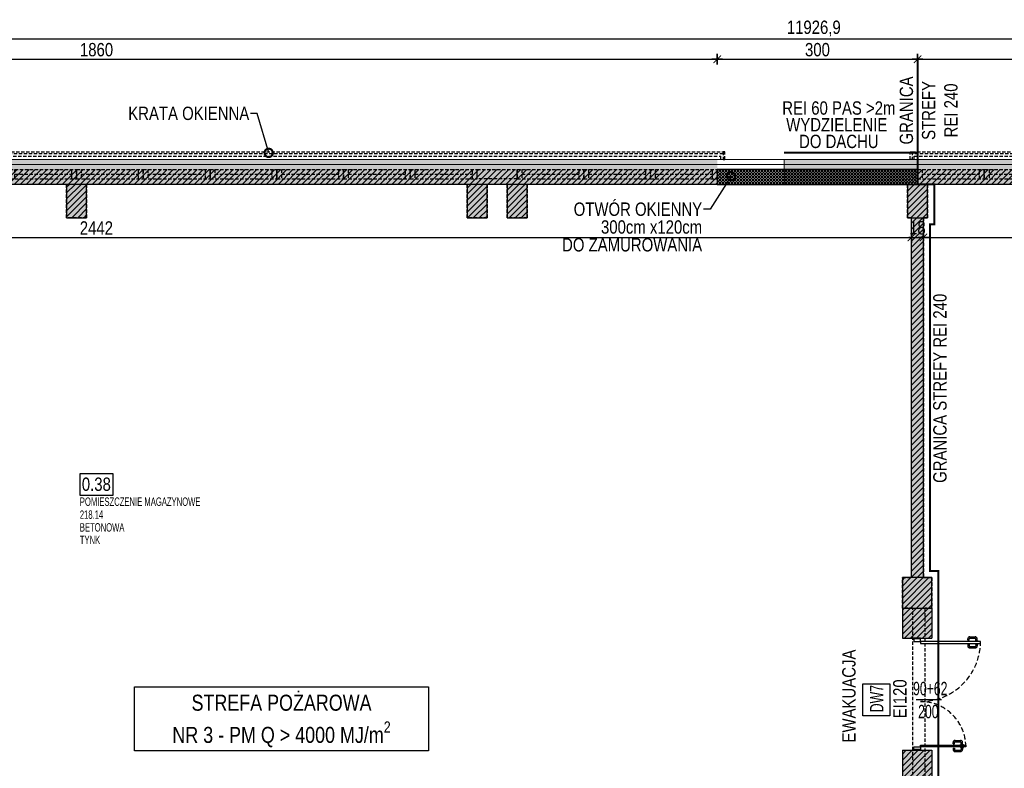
# Model space of a CAD drawing. Header units: millimetres. Extents: x 76192 to 88546, y 19309 to 25840.
# Tile 21 of 61: x 81205 to 82680, y 22342 to 23463. Entities that reach past the tile are written whole.
import ezdxf
from ezdxf import colors
from ezdxf.entities.mleader import LeaderData, LeaderLine
from ezdxf.math import Vec2, Vec3

# ---------------------------------------------------------------- set-up
doc = ezdxf.new("R2010")
doc.units = ezdxf.units.MM
doc.linetypes.add('DASHED', pattern=[0.75, 0.5, -0.25])
doc.linetypes.add('DASHED2', pattern=[0.375, 0.25, -0.125])
doc.layers.get('DEFPOINTS').update_dxf_attribs({"lineweight": 9})
for name, color, linetype in [('_HSA_HATCH_WYPEŁNIENIA_PRZEGRÓD', 205, 'Continuous'), ('_HSA_NUMERACJA POMIESZCZEN', 43, 'Continuous'), ('_HSA_OPIS', 43, 'Continuous'), ('_HSA_OPIS_STOLARKA_WEWNĘTRZNA', 43, 'Continuous'), ('_HSA_STOLARKA_WEWNĘTRZNA', 132, 'Continuous'), ('_HSA_STOLARKA_ZEWNĘTRZNA', 132, 'Continuous'), ('_HSA_WIDOKOWE', 1, 'Continuous'), ('_HSA_WIDOKOWE_CIENKIE', 8, 'Continuous'), ('_HSA_WYM_100', 141, 'Continuous'), ('_HSA_ŚCIANY_DZIAŁOWE', 6, 'Continuous'), ('_HSA_ŚCIANY_KONSTRUKCYJNE', 3, 'Continuous'), ('_HSA_ŚCIANY_MUROWANE', 4, 'Continuous')]:
    doc.layers.add(name, color=color, linetype=linetype)
for name, color, linetype, true_color in [('_HSA_HATCH_WYPEŁNIENIA_PRZEGRÓD_P_POŻ', 7, 'Continuous', 0xef8a8a), ('_HSA_WYDZIELENIA_POŻAROWE_120_MIN', 7, 'DASHED2', 0xf11f04), ('_HSA_WYDZIELENIA_POŻAROWE_240_MIN', 7, 'DASHED2', 0xab1603), ('_HSA_WYDZIELENIA_POŻAROWE_60_MIN', 7, 'DASHED2', 0x1428e1)]:
    doc.layers.add(name, color=color, linetype=linetype, true_color=true_color)
doc.layers.add('_HSA_IZOLACJA_TERMICZNA', color=2, linetype='Continuous', lineweight=5)
doc.layers.add('_HSA_NUMERACJA POMIESZCZEN POMOC', color=7, linetype='Continuous', true_color=0x38940a, plot=False)
doc.layers.add('_HSA_OPIS_STOLARKA_ZEWNĘTRZNA_POMOC', color=7, linetype='Continuous', true_color=0x6cc7f4, plot=False)
doc.layers.add('_HSA_POWIERZCHNIA_UŻYTKOWA', color=115, linetype='DASHED', plot=False)
doc.styles.add('Arial Narrow_1', font='Arial Narrow.ttf', dxfattribs={"width": 0.8, "height": 200})
doc.styles.add('ARIAL_100', font='Arial.ttf', dxfattribs={"width": 0.8, "height": 20})
doc.styles.add('ARIAL_50', font='Arial Narrow.ttf', dxfattribs={"width": 0.8, "height": 10})
doc.linetypes.add('BATTING', pattern='A,0.00254,-2.54,[134,ltypeshp.shx,S=2.54,R=0,X=-2.54,Y=0],-5.08,[134,ltypeshp.shx,S=2.54,R=180,X=2.54,Y=0],-2.54', length=10.16254)
doc.dimstyles.new('WYM_WEWN_100', dxfattribs={"dimtxt": 20, "dimasz": 2, "dimexe": 10, "dimexo": 0, "dimgap": 4, "dimtad": 1, "dimdec": 1, "dimrnd": 0.1, "dimtxsty": 'ARIAL_100', "dimblk": 'Wym-03', "dimcen": 0, "dimdle": 10, "dimse1": 1, "dimse2": 1, "dimclrt": 256, "dimazin": 2, "dimtfac": 1, "dimtdec": 1, "dimtix": 1, "dimtmove": 2, "dimatfit": 0, "dimfxl": 1, "dimtolj": 1, "dimtzin": 0, "dimarcsym": 0})

# ---------------------------------------------------------------- blocks, each defined once
blk = doc.blocks.new('*U356')
at = {"linetype": 'ByBlock', "ltscale": 10}
for p, q in [((0, 14), (100, 14)), ((0, 0), (0, 14)), ((0, 0), (100, 0)), ((7, 0), (7, 14)), ((7, 7), (93, 7)), ((93, 14), (93, 0)), ((100, 14), (100, 0))]:
    blk.add_line(p, q, dxfattribs=at)
blk = doc.blocks.new('*U357')
at = {"linetype": 'ByBlock', "ltscale": 10}
for p, q in [((0, 14), (100, 14)), ((0, 0), (0, 14)), ((0, 0), (100, 0)), ((7, 0), (7, 14)), ((7, 7), (93, 7)), ((93, 14), (93, 0)), ((100, 14), (100, 0))]:
    blk.add_line(p, q, dxfattribs=at)
blk = doc.blocks.new('*U358')
at = {"linetype": 'ByBlock', "ltscale": 10}
for p, q in [((0, 14), (100, 14)), ((0, 0), (0, 14)), ((0, 0), (100, 0)), ((7, 0), (7, 14)), ((7, 7), (93, 7)), ((93, 14), (93, 0)), ((100, 14), (100, 0))]:
    blk.add_line(p, q, dxfattribs=at)
blk = doc.blocks.new('*U359')
at = {"linetype": 'ByBlock', "ltscale": 10}
for p, q in [((0, 14), (100, 14)), ((0, 0), (0, 14)), ((0, 0), (100, 0)), ((7, 0), (7, 14)), ((7, 7), (93, 7)), ((93, 14), (93, 0)), ((100, 14), (100, 0))]:
    blk.add_line(p, q, dxfattribs=at)
blk = doc.blocks.new('*U360')
at = {"linetype": 'ByBlock', "ltscale": 10}
for p, q in [((0, 14), (100, 14)), ((0, 0), (0, 14)), ((0, 0), (100, 0)), ((7, 0), (7, 14)), ((7, 7), (93, 7)), ((93, 14), (93, 0)), ((100, 14), (100, 0))]:
    blk.add_line(p, q, dxfattribs=at)
blk = doc.blocks.new('*U361')
at = {"linetype": 'ByBlock', "ltscale": 10}
for p, q in [((0, 14), (100, 14)), ((0, 0), (0, 14)), ((0, 0), (100, 0)), ((7, 0), (7, 14)), ((7, 7), (93, 7)), ((93, 14), (93, 0)), ((100, 14), (100, 0))]:
    blk.add_line(p, q, dxfattribs=at)
blk = doc.blocks.new('*U344')
at = {"linetype": 'ByBlock', "ltscale": 10}
for p, q in [((0, 14), (100, 14)), ((0, 0), (0, 14)), ((0, 0), (100, 0)), ((7, 0), (7, 14)), ((7, 7), (93, 7)), ((93, 14), (93, 0)), ((100, 14), (100, 0))]:
    blk.add_line(p, q, dxfattribs=at)
blk = doc.blocks.new('*U345')
at = {"linetype": 'ByBlock', "ltscale": 10}
for p, q in [((0, 14), (100, 14)), ((0, 0), (0, 14)), ((0, 0), (100, 0)), ((7, 0), (7, 14)), ((7, 7), (93, 7)), ((93, 14), (93, 0)), ((100, 14), (100, 0))]:
    blk.add_line(p, q, dxfattribs=at)
blk = doc.blocks.new('*U346')
at = {"linetype": 'ByBlock', "ltscale": 10}
for p, q in [((0, 14), (100, 14)), ((0, 0), (0, 14)), ((0, 0), (100, 0)), ((7, 0), (7, 14)), ((7, 7), (93, 7)), ((93, 14), (93, 0)), ((100, 14), (100, 0))]:
    blk.add_line(p, q, dxfattribs=at)
blk = doc.blocks.new('*U347')
at = {"linetype": 'ByBlock', "ltscale": 10}
for p, q in [((0, 14), (100, 14)), ((0, 0), (0, 14)), ((0, 0), (100, 0)), ((7, 0), (7, 14)), ((7, 7), (93, 7)), ((93, 14), (93, 0)), ((100, 14), (100, 0))]:
    blk.add_line(p, q, dxfattribs=at)
blk = doc.blocks.new('*U339')
at = {"linetype": 'ByBlock', "ltscale": 10}
for p, q in [((0, 14), (100, 14)), ((0, 0), (0, 14)), ((0, 0), (100, 0)), ((7, 0), (7, 14)), ((7, 7), (93, 7)), ((93, 14), (93, 0)), ((100, 14), (100, 0))]:
    blk.add_line(p, q, dxfattribs=at)
blk = doc.blocks.new('*U340')
at = {"linetype": 'ByBlock', "ltscale": 10}
for p, q in [((0, 14), (100, 14)), ((0, 0), (0, 14)), ((0, 0), (100, 0)), ((7, 0), (7, 14)), ((7, 7), (93, 7)), ((93, 14), (93, 0)), ((100, 14), (100, 0))]:
    blk.add_line(p, q, dxfattribs=at)
blk = doc.blocks.new('*U484')
at = {"transparency": 33554559}
h = blk.add_hatch(color=256, dxfattribs=at)
h.dxf.hatch_style = 1
h.paths.add_polyline_path([(0, 37.4), (-200, 37.4), (-200, 0), (0, 0)])
at = {"linetype": 'DASHED2', "ltscale": 50, "const_width": 3}
blk.add_lwpolyline([(-200, -10), (0, -10)], dxfattribs=at)
at = {"layer": 'DEFPOINTS'}
blk.add_lwpolyline([(0, 37.4), (-200, 37.4), (-200, 0), (0, 0), (0, 37.4)], close=True, dxfattribs=at)
blk = doc.blocks.new('NUMERACJA_POMIESZCZEŃ_200')
blk.add_lwpolyline([(50, 31.9), (0, 31.9), (0, 0), (50, 0)], close=True)
at = {"style": 'ARIAL_100', "width": 0.8}
blk.add_attdef('OPIS_TABELKA', (3, 6.5), '', height=20, dxfattribs=at)
at = {"layer": '_HSA_NUMERACJA POMIESZCZEN POMOC', "style": 'ARIAL_50', "width": 0.8}
for tag, p in [('NAZWA', (0, -15.9)), ('POWIERZCHNIA', (0, -35.3)), ('POSADZKA', (0, -54.4)), ('SUFIT', (0, -73.1))]:
    blk.add_attdef(tag, p, '', height=12.5, dxfattribs=at)
blk = doc.blocks.new('*U522')
for p, q in [((-96.9, 73.86), (-96.9, 82)), ((-94.9, 73.86), (-94.9, 82)), ((-90.8, 85), (-93.9, 85)), ((-90.8, 83), (-93.9, 83)), ((-90.8, 86.25), (-90, 86.25)), ((-90.8, 81.75), (-90.8, 86.25)), ((-90, 81.75), (-90.8, 81.75)), ((-86.275, 86.25), (-87.075, 86.25)), ((-87.075, 81.75), (-86.275, 81.75)), ((-86.275, 81.75), (-86.275, 86.25)), ((-86.275, 85), (-83.175, 85)), ((-86.275, 83), (-83.175, 83)), ((-82.175, 73.86), (-82.175, 82)), ((-80.175, 73.86), (-80.175, 82)), ((-91.8, 72.86), (-93.9, 72.86)), ((-91.8, 70.86), (-93.9, 70.86)), ((-91.8, 70.86), (-91.8, 72.86)), ((-85.275, 70.86), (-85.275, 72.86)), ((-85.275, 72.86), (-83.175, 72.86)), ((-85.275, 70.86), (-83.175, 70.86)), ((58.175, 51.86), (58.175, 60)), ((60.175, 51.86), (60.175, 60)), ((64.275, 63), (61.175, 63)), ((64.275, 61), (61.175, 61)), ((64.275, 64.25), (65.075, 64.25)), ((64.275, 59.75), (64.275, 64.25)), ((65.075, 59.75), (64.275, 59.75)), ((68.8, 64.25), (68, 64.25)), ((68, 59.75), (68.8, 59.75)), ((68.8, 59.75), (68.8, 64.25)), ((68.8, 63), (71.9, 63)), ((68.8, 61), (71.9, 61)), ((72.9, 51.86), (72.9, 60)), ((74.9, 51.86), (74.9, 60)), ((63.275, 50.86), (61.175, 50.86)), ((63.275, 48.86), (61.175, 48.86)), ((63.275, 48.86), (63.275, 50.86)), ((69.8, 48.86), (69.8, 50.86)), ((69.8, 50.86), (71.9, 50.86)), ((69.8, 48.86), (71.9, 48.86))]:
    blk.add_line(p, q)
for points in [[(-90, 0), (-87.075, 0), (-87.075, 90), (-90, 90)], [(68, 0), (65.075, 0), (65.075, 68), (68, 68)], [(72, 0), (72, -10), (68, -10), (68, 0)], [(-94, 0), (-94, -10), (-90, -10), (-90, 0)]]:
    blk.add_lwpolyline(points, close=True)
for points in [[(73, 0), (73, -10)], [(-95, 0), (-95, -10)]]:
    blk.add_lwpolyline(points)
at = {"linetype": 'DASHED', "ltscale": 15}
for centre, radius, start, end in [((-90, 0), 90, 0, 90), ((68, 0), 68, 90, 180)]:
    blk.add_arc(centre, radius, start, end, dxfattribs=at)
for centre, radius, start, end in [((-93.9, 82), 3, 90, 180), ((-93.9, 73.86), 3, 180, 270), ((-93.9, 82), 1, 90, 180), ((-93.9, 73.86), 1, 180, 270), ((-83.175, 82), 3, 0, 90), ((-83.175, 82), 1, 0, 90), ((-83.175, 73.86), 3, 270, 0), ((-83.175, 73.86), 1, 270, 0), ((61.175, 60), 3, 90, 180), ((61.175, 60), 1, 90, 180), ((71.9, 60), 3, 0, 90), ((71.9, 60), 1, 0, 90), ((61.175, 51.86), 3, 180, 270), ((61.175, 51.86), 1, 180, 270), ((71.9, 51.86), 3, 270, 0), ((71.9, 51.86), 1, 270, 0)]:
    blk.add_arc(centre, radius, start, end)
blk = doc.blocks.new('_DotSmall')
at = {"color": 0, "linetype": 'ByBlock', "const_width": 0.5}
blk.add_lwpolyline([(-0.0625, 0, 1), (0.0625, 0, 1)], format="xyb", close=True, dxfattribs=at)
blk = doc.blocks.new('Wym-03')
for p, q in [((-4, 0), (4, 0)), ((0, 4), (0, -4))]:
    blk.add_line(p, q)
blk.add_lwpolyline([(-2.83, -2.83, 0.8, 0.8, 0), (2.83, 2.83, 0.05, 0.05, 0)], format="xyseb")
blk = doc.blocks.new('*D672')
at = {"layer": '_HSA_WYM_100', "color": 0, "lineweight": -2}
blk.add_line((80392.3, 23403.5), (82248.3, 23403.5), dxfattribs=at)
at = {"layer": 'DEFPOINTS', "color": 0}
for p in [(82250.3, 23403.5), (80390.3, 23238.5), (82250.3, 23238.5)]:
    blk.add_point(p, dxfattribs=at)
at = {"layer": '_HSA_WYM_100', "color": 0, "lineweight": -2, "xscale": 2, "yscale": 2, "zscale": 2}
for p, rotation in [((80390.3, 23403.5), 180.000000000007), ((82250.3, 23403.5), 6.948027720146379e-12)]:
    blk.add_blockref('Wym-03', p, dxfattribs=dict(at, rotation=rotation))
at = {"layer": '_HSA_WYM_100', "insert": (81320.3, 23417.7), "char_height": 20, "attachment_point": 5, "style": 'ARIAL_100'}
blk.add_mtext('\\A1;1860', dxfattribs=at)
blk = doc.blocks.new('*D673')
at = {"layer": '_HSA_WYM_100', "color": 0, "lineweight": -2}
blk.add_line((82252.3, 23403.5), (82548.3, 23403.5), dxfattribs=at)
at = {"layer": 'DEFPOINTS', "color": 0}
for p in [(82550.3, 23403.5), (82250.3, 23238.5), (82550.3, 23238.5)]:
    blk.add_point(p, dxfattribs=at)
at = {"layer": '_HSA_WYM_100', "color": 0, "lineweight": -2, "xscale": 2, "yscale": 2, "zscale": 2}
for p, rotation in [((82250.3, 23403.5), 180.000000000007), ((82550.3, 23403.5), 6.948027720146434e-12)]:
    blk.add_blockref('Wym-03', p, dxfattribs=dict(at, rotation=rotation))
at = {"layer": '_HSA_WYM_100', "insert": (82400.3, 23417.7), "char_height": 20, "attachment_point": 5, "style": 'ARIAL_100'}
blk.add_mtext('\\A1;300', dxfattribs=at)
blk = doc.blocks.new('*D674')
at = {"layer": '_HSA_WYM_100', "color": 0, "lineweight": -2}
blk.add_line((82552.3, 23403.5), (84048.3, 23403.5), dxfattribs=at)
at = {"layer": 'DEFPOINTS', "color": 0}
for p in [(84050.3, 23403.5), (82550.3, 23238.5), (84050.3, 23238.5)]:
    blk.add_point(p, dxfattribs=at)
at = {"layer": '_HSA_WYM_100', "color": 0, "lineweight": -2, "xscale": 2, "yscale": 2, "zscale": 2}
for p, rotation in [((82550.3, 23403.5), 180.000000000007), ((84050.3, 23403.5), 6.948027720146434e-12)]:
    blk.add_blockref('Wym-03', p, dxfattribs=dict(at, rotation=rotation))
at = {"layer": '_HSA_WYM_100', "insert": (83300.3, 23417.7), "char_height": 20, "attachment_point": 5, "style": 'ARIAL_100'}
blk.add_mtext('\\A1;1500', dxfattribs=at)
blk = doc.blocks.new('*D681')
at = {"layer": '_HSA_WYM_100', "color": 0, "lineweight": -2}
blk.add_line((88356.2, 23433.5), (76433.3, 23433.5), dxfattribs=at)
at = {"layer": 'DEFPOINTS', "color": 0}
for p in [(76431.3, 23433.5), (76431.3, 23253.5), (88358.2, 23253.5)]:
    blk.add_point(p, dxfattribs=at)
at = {"layer": '_HSA_WYM_100', "color": 0, "lineweight": -2, "xscale": 2, "yscale": 2, "zscale": 2, "rotation": 180}
blk.add_blockref('Wym-03', (76431.3, 23433.5), dxfattribs=at)
at = {"layer": '_HSA_WYM_100', "color": 0, "lineweight": -2, "xscale": 2, "yscale": 2, "zscale": 2}
blk.add_blockref('Wym-03', (88358.2, 23433.5), dxfattribs=at)
at = {"layer": '_HSA_WYM_100', "insert": (82394.8, 23449.5), "char_height": 20, "attachment_point": 5, "style": 'ARIAL_100'}
blk.add_mtext('\\A1;11926,9', dxfattribs=at)
blk = doc.blocks.new('*D726')
at = {"layer": '_HSA_WYM_100', "color": 0, "lineweight": -2}
blk.add_line((76281.3, 20766.1), (76281.3, 22652.5), dxfattribs=at)
at = {"layer": 'DEFPOINTS', "color": 0}
for p in [(76281.3, 22654.5), (76431.3, 22654.5), (86739.3, 20764.1)]:
    blk.add_point(p, dxfattribs=at)
at = {"layer": '_HSA_WYM_100', "color": 0, "lineweight": -2, "xscale": 2, "yscale": 2, "zscale": 2}
for p, rotation in [((76281.3, 22654.5), 90), ((76281.3, 20764.1), 270)]:
    blk.add_blockref('Wym-03', p, dxfattribs=dict(at, rotation=rotation))
at = {"layer": '_HSA_WYM_100', "insert": (76265.3, 21709.3), "char_height": 20, "attachment_point": 5, "rotation": 90, "style": 'ARIAL_100'}
blk.add_mtext('\\A1;1890,4', dxfattribs=at)
blk = doc.blocks.new('*U829')
at = {"linetype": 'ByBlock', "ltscale": 10}
for points in [[(-3.1, 11.4), (1873.5, 11.4), (1873.5, 8.2), (-3.1, 8.2)], [(1876, 11.4), (1873.5, 11.4), (1873.5, 0), (1876, 0)]]:
    blk.add_lwpolyline(points, close=True, dxfattribs=at)
blk = doc.blocks.new('*U830')
at = {"linetype": 'ByBlock', "ltscale": 10}
for points in [[(-3.1, 0), (-6, 0), (-6, 11.4), (-3.1, 11.4)], [(-3.1, 11.4), (1513.5, 11.4), (1513.5, 8.2), (-3.1, 8.2)]]:
    blk.add_lwpolyline(points, close=True, dxfattribs=at)
blk = doc.blocks.new('*D1035')
at = {"layer": '_HSA_WYM_100', "color": 0, "lineweight": -2}
blk.add_line((80101.1, 23136.8), (82539.1, 23136.8), dxfattribs=at)
at = {"layer": 'DEFPOINTS', "color": 0}
for p in [(80099.1, 23166.1), (82541.1, 23166.1), (82541.1, 23136.8)]:
    blk.add_point(p, dxfattribs=at)
at = {"layer": '_HSA_WYM_100', "color": 0, "lineweight": -2, "xscale": 2, "yscale": 2, "zscale": 2, "rotation": 180.0000000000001}
blk.add_blockref('Wym-03', (80099.1, 23136.8), dxfattribs=at)
at = {"layer": '_HSA_WYM_100', "color": 0, "lineweight": -2, "xscale": 2, "yscale": 2, "zscale": 2}
blk.add_blockref('Wym-03', (82541.1, 23136.8), dxfattribs=at)
at = {"layer": '_HSA_WYM_100', "insert": (81320.1, 23150.9), "char_height": 20, "attachment_point": 5, "style": 'ARIAL_100'}
blk.add_mtext('\\A1;2442', dxfattribs=at)
blk = doc.blocks.new('*D1036')
at = {"layer": '_HSA_WYM_100', "color": 0, "lineweight": -2}
for p, q in [((82539.1, 23136.8), (82537.1, 23136.8)), ((82541.1, 23136.8), (82559.1, 23136.8)), ((82561.1, 23136.8), (82563.1, 23136.8))]:
    blk.add_line(p, q, dxfattribs=at)
at = {"layer": 'DEFPOINTS', "color": 0}
for p in [(82541.1, 23166.1), (82559.1, 23166.1), (82559.1, 23136.8)]:
    blk.add_point(p, dxfattribs=at)
at = {"layer": '_HSA_WYM_100', "color": 0, "lineweight": -2, "xscale": 2, "yscale": 2, "zscale": 2}
blk.add_blockref('Wym-03', (82541.1, 23136.8), dxfattribs=at)
at = {"layer": '_HSA_WYM_100', "color": 0, "lineweight": -2, "xscale": 2, "yscale": 2, "zscale": 2, "rotation": 180}
blk.add_blockref('Wym-03', (82559.1, 23136.8), dxfattribs=at)
at = {"layer": '_HSA_WYM_100', "insert": (82550.1, 23151), "char_height": 20, "attachment_point": 5, "style": 'ARIAL_100'}
blk.add_mtext('\\A1;18', dxfattribs=at)
blk = doc.blocks.new('*D1037')
at = {"layer": '_HSA_WYM_100', "color": 0, "lineweight": -2}
blk.add_line((82561.1, 23136.8), (84341.8, 23136.8), dxfattribs=at)
at = {"layer": 'DEFPOINTS', "color": 0}
for p in [(82559.1, 23166.1), (84343.8, 23166.1), (84343.8, 23136.8)]:
    blk.add_point(p, dxfattribs=at)
at = {"layer": '_HSA_WYM_100', "color": 0, "lineweight": -2, "xscale": 2, "yscale": 2, "zscale": 2, "rotation": 180.0000000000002}
blk.add_blockref('Wym-03', (82559.1, 23136.8), dxfattribs=at)
at = {"layer": '_HSA_WYM_100', "color": 0, "lineweight": -2, "xscale": 2, "yscale": 2, "zscale": 2}
blk.add_blockref('Wym-03', (84343.8, 23136.8), dxfattribs=at)
at = {"layer": '_HSA_WYM_100', "insert": (83451.4, 23152.8), "char_height": 20, "attachment_point": 5, "style": 'ARIAL_100'}
blk.add_mtext('\\A1;1784,7', dxfattribs=at)

msp = doc.modelspace()

# ---------------------------------------------------------------- hatches: boundary and pattern name
at = {"layer": '_HSA_HATCH_WYPEŁNIENIA_PRZEGRÓD'}
h = msp.add_hatch(color=256, dxfattribs=at)
h.paths.add_polyline_path([(82250.33, 23216.14), (82250.33, 23253.53), (80390.33, 23253.53), (80390.33, 23216.14)])
h.paths.add_polyline_path([(84050.33, 23216.14), (84050.33, 23253.53), (82550.33, 23253.53), (82550.33, 23216.14)])
h.paths.add_polyline_path([(86450.33, 23216.14), (86450.33, 23253.53), (84350.33, 23253.53), (84350.33, 23216.14)])
h.paths.add_polyline_path([(86750.33, 23253.53), (86750.33, 23216.14), (88296.81, 23216.14), (88296.81, 23209), (88278.19, 23209), (88278.19, 23173.28), (88313.81, 23173.28), (88313.81, 22559.17), (88343.19, 22559.17), (88343.19, 22564.17), (88358.19, 22564.17), (88358.19, 23253.53)])
h.paths.add_polyline_path([(77690.33, 23216.14), (77690.33, 23253.53), (76490.33, 23253.53), (76490.33, 23216.14)])
h.paths.add_polyline_path([(77990.33, 23253.53), (77990.33, 23216.14), (80090.33, 23216.14), (80090.33, 23253.53)])
h = msp.add_hatch(dxfattribs=at)
h.set_pattern_fill('ANSI31', color=256, scale=2, style=0)
h.set_pattern_definition([(45, (16000, -5754.548), (-4.49012806, 4.49012806), [])])
h.paths.add_polyline_path([(88278.19, 23173.28), (88278.19, 23209), (88296.81, 23209), (88296.81, 23216.14), (76490.33, 23216.14), (76490.33, 23238.53), (88343.19, 23238.53), (88343.19, 22559.17), (88313.81, 22559.17), (88313.81, 23173.28)])
h = msp.add_hatch(dxfattribs=at)
h.set_pattern_fill('ANSI37', color=256)
h.set_pattern_definition([(45, (82261.1376, 23238.527), (-2.245064, 2.245064), []), (135, (82261.1376, 23238.527), (-2.245064, -2.245064), [])])
h.paths.add_polyline_path([(82250.33, 23238.53), (82550.33, 23238.53), (82550.33, 23216.14), (82250.33, 23216.14)])
h = msp.add_hatch(dxfattribs=at)
h.set_pattern_fill('ANSI31', color=256, scale=2, style=0)
h.set_pattern_definition([(45, (84097.8535, 21382.991), (-4.490128, 4.490128), [])])
h.paths.add_polyline_path([(84965.33, 23216.14), (84935.33, 23216.14), (84935.33, 23166.14), (84965.33, 23166.14)])
h.paths.add_polyline_path([(84961.81, 23166.14), (84943.81, 23166.14), (84943.81, 22611.89), (84694.24, 22611.89), (84694.24, 22593.89), (84961.81, 22593.89)])
h.paths.add_polyline_path([(84365.33, 23216.14), (84335.33, 23216.14), (84335.33, 23166.14), (84365.33, 23166.14)])
h.paths.add_polyline_path([(84361.81, 23166.14), (84343.81, 23166.14), (84343.81, 22627.39), (84361.81, 22627.39)])
h.paths.add_polyline_path([(84683.73, 22581.67), (84665.73, 22581.67), (84665.73, 22536.89), (84683.73, 22536.89)])
h.paths.add_polyline_path([(84694.24, 22627.39), (84650.24, 22627.39), (84650.24, 22581.67), (84694.24, 22581.67)])
h.paths.add_polyline_path([(84650.24, 22611.89), (84549.33, 22611.89), (84549.33, 22593.89), (84650.24, 22593.89)])
h.paths.add_polyline_path([(84431.33, 22611.89), (84372.33, 22611.89), (84372.33, 22593.89), (84431.33, 22593.89)])
h.paths.add_polyline_path([(84372.33, 22627.39), (84328.33, 22627.39), (84328.33, 22581.67), (84372.33, 22581.67)])
h.paths.add_polyline_path([(84361.81, 22581.67), (84343.81, 22581.67), (84343.81, 22536.89), (84361.81, 22536.89)])
h.paths.add_polyline_path([(84361.81, 22368.89), (84343.81, 22368.89), (84343.81, 22324.11), (84361.81, 22324.11)])
h.paths.add_polyline_path([(84372.33, 22324.11), (84328.33, 22324.11), (84328.33, 22278.39), (84372.33, 22278.39)])
h.paths.add_polyline_path([(84683.73, 22368.89), (84665.73, 22368.89), (84665.73, 22324.11), (84683.73, 22324.11)])
h.paths.add_polyline_path([(84694.24, 22324.11), (84650.24, 22324.11), (84650.24, 22278.39), (84694.24, 22278.39)])
h.paths.add_polyline_path([(84680.81, 21838.39), (84662.81, 21838.39), (84662.81, 21441.25), (84680.81, 21441.25)])
h.paths.add_polyline_path([(84694.24, 21884.11), (84650.24, 21884.11), (84650.24, 21838.39), (84694.24, 21838.39)])
h.paths.add_polyline_path([(84680.81, 22278.39), (84662.81, 22278.39), (84662.81, 21884.11), (84680.81, 21884.11)])
h.paths.add_polyline_path([(84372.33, 21884.11), (84328.33, 21884.11), (84328.33, 21838.39), (84372.33, 21838.39)])
h.paths.add_polyline_path([(84361.81, 21838.39), (84343.81, 21838.39), (84343.81, 21718.39), (84361.81, 21718.39)])
h.paths.add_polyline_path([(84361.81, 22278.39), (84343.81, 22278.39), (84343.81, 21884.11), (84361.81, 21884.11)])
h.paths.add_polyline_path([(84365.33, 21441.25), (84335.33, 21441.25), (84335.33, 21391.25), (84365.33, 21391.25)])
h.paths.add_polyline_path([(84361.81, 21550.39), (84343.81, 21550.39), (84343.81, 21441.25), (84361.81, 21441.25)])
h.paths.add_polyline_path([(84389.83, 21391.25), (83065.08, 21391.25), (83065.08, 21370.53), (84389.83, 21370.53)])
h.paths.add_polyline_path([(83765.33, 21441.25), (83735.33, 21441.25), (83735.33, 21391.25), (83765.33, 21391.25)])
h.paths.add_polyline_path([(83165.33, 21441.25), (83135.33, 21441.25), (83135.33, 21391.25), (83165.33, 21391.25)])
h.paths.add_polyline_path([(82565.33, 21441.25), (82535.33, 21441.25), (82535.33, 21391.25), (82565.33, 21391.25)])
h.paths.add_polyline_path([(81950.33, 21391.25), (81890.33, 21391.25), (81890.33, 21370.53), (81950.33, 21370.53)])
h.paths.add_polyline_path([(81965.33, 21441.25), (81935.33, 21441.25), (81935.33, 21391.25), (81965.33, 21391.25)])
h.paths.add_polyline_path([(81905.33, 21441.25), (81875.33, 21441.25), (81875.33, 21391.25), (81905.33, 21391.25)])
h.paths.add_polyline_path([(81385.08, 21391.25), (80040.21, 21391.25), (80040.21, 21370.53), (81385.08, 21370.53)])
h.paths.add_polyline_path([(80705.33, 21441.25), (80675.33, 21441.25), (80675.33, 21391.25), (80705.33, 21391.25)])
h.paths.add_polyline_path([(81305.33, 21441.25), (81275.33, 21441.25), (81275.33, 21391.25), (81305.33, 21391.25)])
h.paths.add_polyline_path([(81955.08, 21838.39), (81937.08, 21838.39), (81937.08, 21441.25), (81955.08, 21441.25)])
h.paths.add_polyline_path([(81972.33, 21884.11), (81928.33, 21884.11), (81928.33, 21838.39), (81972.33, 21838.39)])
h.paths.add_polyline_path([(81912.33, 21884.11), (81868.33, 21884.11), (81868.33, 21838.39), (81912.33, 21838.39)])
h.paths.add_polyline_path([(81312.33, 21884.11), (81268.33, 21884.11), (81268.33, 21838.39), (81312.33, 21838.39)])
h.paths.add_polyline_path([(81295.08, 22278.39), (81277.08, 22278.39), (81277.08, 21884.11), (81295.08, 21884.11)])
h.paths.add_polyline_path([(81955.08, 22278.39), (81937.08, 22278.39), (81937.08, 21884.11), (81955.08, 21884.11)])
h.paths.add_polyline_path([(81268.33, 22319.25), (80112.3, 22319.25), (80112.3, 22301.25), (81268.33, 22301.25)])
h.paths.add_polyline_path([(81312.33, 22324.11), (81268.33, 22324.11), (81268.33, 22278.39), (81312.33, 22278.39)])
h.paths.add_polyline_path([(81912.33, 22324.11), (81868.33, 22324.11), (81868.33, 22278.39), (81912.33, 22278.39)])
h.paths.add_polyline_path([(81928.33, 22319.25), (81912.33, 22319.25), (81912.33, 22301.25), (81928.33, 22301.25)])
h.paths.add_polyline_path([(81972.33, 22324.11), (81928.33, 22324.11), (81928.33, 22278.39), (81972.33, 22278.39)])
h.paths.add_polyline_path([(82527.66, 22319.25), (81972.33, 22319.25), (81972.33, 22301.25), (82527.66, 22301.25)])
h.paths.add_polyline_path([(82571.66, 22324.11), (82527.66, 22324.11), (82527.66, 22278.39), (82571.66, 22278.39)])
h.paths.add_polyline_path([(82571.66, 22368.89), (82527.66, 22368.89), (82527.66, 22324.11), (82571.66, 22324.11)])
h.paths.add_polyline_path([(82571.66, 22581.67), (82527.66, 22581.67), (82527.66, 22536.89), (82571.66, 22536.89)])
h.paths.add_polyline_path([(82571.66, 22627.39), (82527.66, 22627.39), (82527.66, 22581.67), (82571.66, 22581.67)])
h.paths.add_polyline_path([(82559.08, 23166.14), (82541.08, 23166.14), (82541.08, 22627.39), (82559.08, 22627.39)])
h.paths.add_polyline_path([(80705.33, 23216.14), (80675.33, 23216.14), (80675.33, 23166.14), (80705.33, 23166.14)])
h.paths.add_polyline_path([(81305.33, 23216.14), (81275.33, 23216.14), (81275.33, 23166.14), (81305.33, 23166.14)])
h.paths.add_polyline_path([(81905.33, 23216.14), (81875.33, 23216.14), (81875.33, 23166.14), (81905.33, 23166.14)])
h.paths.add_polyline_path([(81965.33, 23216.14), (81935.33, 23216.14), (81935.33, 23166.14), (81965.33, 23166.14)])
h.paths.add_polyline_path([(82565.33, 23216.14), (82535.33, 23216.14), (82535.33, 23166.14), (82565.33, 23166.14)])
h.paths.add_polyline_path([(83165.33, 23216.14), (83135.33, 23216.14), (83135.33, 23166.14), (83165.33, 23166.14)])
h.paths.add_polyline_path([(83765.33, 23216.14), (83735.33, 23216.14), (83735.33, 23166.14), (83765.33, 23166.14)])
h.paths.add_polyline_path([(81670.33, 21370.53), (81670.33, 21391.25), (81625.08, 21391.25), (81625.08, 21370.53)])
h.paths.add_polyline_path([(81775.33, 21391.25), (81775.33, 21370.53), (81890.33, 21370.53), (81890.33, 21391.25)])
h.paths.add_polyline_path([(82665.33, 21370.53), (82665.33, 21391.25), (81950.33, 21391.25), (81950.33, 21370.53)])
h.paths.add_polyline_path([(82770.33, 21391.25), (82770.33, 21370.53), (82825.08, 21370.53), (82825.08, 21391.25)])
h.paths.add_polyline_path([(81295.08, 21628.39), (81277.08, 21628.39), (81277.08, 21441.25), (81295.08, 21441.25)])
h.paths.add_polyline_path([(81277.08, 21733.39), (81295.08, 21733.39), (81295.08, 21838.39), (81277.08, 21838.39)])
h.paths.add_polyline_path([(81678.33, 22301.25), (81678.33, 22319.25), (81312.33, 22319.25), (81312.33, 22301.25)])
h.paths.add_polyline_path([(81783.33, 22319.25), (81783.33, 22301.25), (81868.33, 22301.25), (81868.33, 22319.25)])
h.paths.add_polyline_path([(82661.66, 22301.25), (82661.66, 22319.25), (82571.66, 22319.25), (82571.66, 22301.25)])
h.paths.add_polyline_path([(82766.66, 22319.25), (82766.66, 22301.25), (84328.33, 22301.25), (84328.33, 22319.25)])
h = msp.add_hatch(color=256, dxfattribs=at)
h.paths.add_polyline_path([(84965.33, 23216.14), (84935.33, 23216.14), (84935.33, 23166.14), (84965.33, 23166.14)])
h.paths.add_polyline_path([(84961.81, 23166.14), (84943.81, 23166.14), (84943.81, 22611.89), (84694.24, 22611.89), (84694.24, 22593.89), (84961.81, 22593.89)])
h.paths.add_polyline_path([(84683.73, 22581.67), (84665.73, 22581.67), (84665.73, 22536.89), (84683.73, 22536.89)])
h.paths.add_polyline_path([(84694.24, 22627.39), (84650.24, 22627.39), (84650.24, 22581.67), (84694.24, 22581.67)])
h.paths.add_polyline_path([(84650.24, 22611.89), (84549.33, 22611.89), (84549.33, 22593.89), (84650.24, 22593.89)])
h.paths.add_polyline_path([(84431.33, 22611.89), (84372.33, 22611.89), (84372.33, 22593.89), (84431.33, 22593.89)])
h.paths.add_polyline_path([(84683.73, 22368.89), (84665.73, 22368.89), (84665.73, 22324.11), (84683.73, 22324.11)])
h.paths.add_polyline_path([(84694.24, 22324.11), (84650.24, 22324.11), (84650.24, 22278.39), (84694.24, 22278.39)])
h.paths.add_polyline_path([(84680.81, 21838.39), (84662.81, 21838.39), (84662.81, 21441.25), (84680.81, 21441.25)])
h.paths.add_polyline_path([(84694.24, 21884.11), (84650.24, 21884.11), (84650.24, 21838.39), (84694.24, 21838.39)])
h.paths.add_polyline_path([(84680.81, 22278.39), (84662.81, 22278.39), (84662.81, 21884.11), (84680.81, 21884.11)])
h.paths.add_polyline_path([(83765.33, 21441.25), (83735.33, 21441.25), (83735.33, 21391.25), (83765.33, 21391.25)])
h.paths.add_polyline_path([(83165.33, 21441.25), (83135.33, 21441.25), (83135.33, 21391.25), (83165.33, 21391.25)])
h.paths.add_polyline_path([(82565.33, 21441.25), (82535.33, 21441.25), (82535.33, 21391.25), (82565.33, 21391.25)])
h.paths.add_polyline_path([(81950.33, 21391.25), (81890.33, 21391.25), (81890.33, 21355.53), (81950.33, 21355.53)])
h.paths.add_polyline_path([(81905.33, 21441.25), (81875.33, 21441.25), (81875.33, 21391.25), (81905.33, 21391.25)])
h.paths.add_polyline_path([(80705.33, 21441.25), (80675.33, 21441.25), (80675.33, 21391.25), (80705.33, 21391.25)])
h.paths.add_polyline_path([(81305.33, 21441.25), (81275.33, 21441.25), (81275.33, 21391.25), (81305.33, 21391.25)])
h.paths.add_polyline_path([(81912.33, 21884.11), (81868.33, 21884.11), (81868.33, 21838.39), (81912.33, 21838.39)])
h.paths.add_polyline_path([(81312.33, 21884.11), (81268.33, 21884.11), (81268.33, 21838.39), (81312.33, 21838.39)])
h.paths.add_polyline_path([(81295.08, 22278.39), (81277.08, 22278.39), (81277.08, 21884.11), (81295.08, 21884.11)])
h.paths.add_polyline_path([(81268.33, 22319.25), (80112.3, 22319.25), (80112.3, 22301.25), (81268.33, 22301.25)])
h.paths.add_polyline_path([(81312.33, 22324.11), (81268.33, 22324.11), (81268.33, 22278.39), (81312.33, 22278.39)])
h.paths.add_polyline_path([(81912.33, 22324.11), (81868.33, 22324.11), (81868.33, 22278.39), (81912.33, 22278.39)])
h.paths.add_polyline_path([(81928.33, 22319.25), (81912.33, 22319.25), (81912.33, 22301.25), (81928.33, 22301.25)])
h.paths.add_polyline_path([(80705.33, 23216.14), (80675.33, 23216.14), (80675.33, 23166.14), (80705.33, 23166.14)])
h.paths.add_polyline_path([(81305.33, 23216.14), (81275.33, 23216.14), (81275.33, 23166.14), (81305.33, 23166.14)])
h.paths.add_polyline_path([(81905.33, 23216.14), (81875.33, 23216.14), (81875.33, 23166.14), (81905.33, 23166.14)])
h.paths.add_polyline_path([(81965.33, 23216.14), (81935.33, 23216.14), (81935.33, 23166.14), (81965.33, 23166.14)])
h.paths.add_polyline_path([(83165.33, 23216.14), (83135.33, 23216.14), (83135.33, 23166.14), (83165.33, 23166.14)])
h.paths.add_polyline_path([(83765.33, 23216.14), (83735.33, 23216.14), (83735.33, 23166.14), (83765.33, 23166.14)])
h.paths.add_polyline_path([(80390.33, 21391.25), (80390.33, 21355.53), (81385.08, 21355.53), (81385.08, 21391.25)])
h.paths.add_polyline_path([(80090.33, 21355.53), (80090.33, 21391.25), (80040.21, 21391.25), (80040.21, 21355.53)])
h.paths.add_polyline_path([(84050.33, 21355.53), (84050.33, 21391.25), (83065.08, 21391.25), (83065.08, 21355.53)])
h.paths.add_polyline_path([(84350.33, 21391.25), (84350.33, 21355.53), (84389.83, 21355.53), (84389.83, 21391.25)])
h.paths.add_polyline_path([(82770.33, 21391.25), (82770.33, 21355.53), (82825.08, 21355.53), (82825.08, 21391.25)])
h.paths.add_polyline_path([(82665.33, 21355.53), (82665.33, 21391.25), (82250.33, 21391.25), (82250.33, 21355.53)])
h.paths.add_polyline_path([(81775.33, 21391.25), (81775.33, 21355.53), (81890.33, 21355.53), (81890.33, 21391.25)])
h.paths.add_polyline_path([(81670.33, 21355.53), (81670.33, 21391.25), (81625.08, 21391.25), (81625.08, 21355.53)])
h.paths.add_polyline_path([(81295.08, 21628.39), (81277.08, 21628.39), (81277.08, 21441.25), (81295.08, 21441.25)])
h.paths.add_polyline_path([(81277.08, 21733.39), (81295.08, 21733.39), (81295.08, 21838.39), (81277.08, 21838.39)])
h.paths.add_polyline_path([(81783.33, 22319.25), (81783.33, 22301.25), (81868.33, 22301.25), (81868.33, 22319.25)])
h.paths.add_polyline_path([(81678.33, 22301.25), (81678.33, 22319.25), (81312.33, 22319.25), (81312.33, 22301.25)])
h.paths.add_polyline_path([(82766.66, 22319.25), (82766.66, 22301.25), (84328.33, 22301.25), (84328.33, 22319.25)])
h.paths.add_polyline_path([(82661.66, 22301.25), (82661.66, 22319.25), (82571.66, 22319.25), (82571.66, 22301.25)])
at = {"layer": '_HSA_HATCH_WYPEŁNIENIA_PRZEGRÓD_P_POŻ'}
h = msp.add_hatch(color=256, dxfattribs=at)
h.dxf.hatch_style = 1
h.paths.add_polyline_path([(82571.66, 22536.89), (82571.66, 22627.39), (82559.08, 22627.39), (82559.08, 23166.14), (82565.33, 23166.14), (82565.33, 23216.14), (82535.33, 23216.14), (82535.33, 23166.14), (82541.08, 23166.14), (82541.08, 22627.39), (82527.66, 22627.39), (82527.66, 22536.89)])
h.paths.add_polyline_path([(82527.66, 22368.89), (82527.66, 22319.25), (81972.33, 22319.25), (81972.33, 22324.11), (81928.33, 22324.11), (81928.33, 22278.39), (81937.08, 22278.39), (81937.08, 21884.11), (81928.33, 21884.11), (81928.33, 21838.39), (81937.08, 21838.39), (81937.08, 21441.25), (81935.33, 21441.25), (81935.33, 21391.25), (81965.33, 21391.25), (81965.33, 21441.25), (81955.08, 21441.25), (81955.08, 21838.39), (81972.33, 21838.39), (81972.33, 21884.11), (81955.08, 21884.11), (81955.08, 22278.39), (81972.33, 22278.39), (81972.33, 22301.25), (82527.66, 22301.25), (82527.66, 22278.39), (82571.66, 22278.39), (82571.66, 22368.89)])

# ---------------------------------------------------------------- linework, layer by layer
at = {"layer": '_HSA_IZOLACJA_TERMICZNA', "ltscale": 0.1}
msp.add_line((76431.33, 23253.53), (88358.19, 23253.53), dxfattribs=at)
at = {"layer": '_HSA_IZOLACJA_TERMICZNA', "linetype": 'BATTING', "ltscale": 0.1}
msp.add_line((76446.33, 23246.03), (88343.19, 23246.03), dxfattribs=at)
at = {"layer": '_HSA_OPIS_STOLARKA_WEWNĘTRZNA'}
msp.add_line((82548.39, 22444.71), (82586.13, 22444.71), dxfattribs=at)
at = {"layer": '_HSA_OPIS_STOLARKA_ZEWNĘTRZNA_POMOC', "flags": 128}
msp.add_lwpolyline([(82468.33, 22420.73), (82468.33, 22468.57), (82508.73, 22468.57), (82508.73, 22420.73)], close=True, dxfattribs=at)
at = {"layer": '_HSA_POWIERZCHNIA_UŻYTKOWA', "ltscale": 10}
for points in [[(82543.14, 22324.11), (82543.14, 22581.67), (82527.66, 22581.67), (82527.66, 22627.39), (82541.08, 22627.39), (82541.08, 23166.14), (82535.33, 23166.14), (82535.33, 23216.14), (81965.33, 23216.14), (81965.33, 23166.14), (81935.33, 23166.14), (81935.33, 23216.14), (81905.33, 23216.14), (81905.33, 23166.14), (81875.33, 23166.14), (81875.33, 23216.14), (81305.33, 23216.14), (81305.33, 23166.14), (81275.33, 23166.14), (81275.33, 23216.14), (80705.33, 23216.14)], [(83135.33, 23216.14), (82565.33, 23216.14), (82565.33, 23166.14), (82559.08, 23166.14), (82559.08, 22627.39), (82571.66, 22627.39), (82571.66, 22581.67), (82561.14, 22581.67), (82561.14, 22324.11), (82571.66, 22324.11), (82571.66, 22319.25), (84328.33, 22319.25)]]:
    msp.add_lwpolyline(points, dxfattribs=at)
at = {"layer": '_HSA_STOLARKA_ZEWNĘTRZNA', "ltscale": 10, "const_width": 2}
for points in [[(81290.33, 23238.53), (81290.33, 23224.53)], [(81590.33, 23238.53), (81590.33, 23224.53)], [(81890.33, 23238.53), (81890.33, 23224.53)], [(81950.33, 23238.53), (81950.33, 23224.53)], [(82250.33, 23238.53), (82250.33, 23224.53)], [(82550.33, 23238.53), (82550.33, 23224.53)]]:
    msp.add_lwpolyline(points, dxfattribs=at)
at = {"layer": '_HSA_STOLARKA_ZEWNĘTRZNA', "linetype": 'DASHED', "ltscale": 10}
msp.add_lwpolyline([(81890.33, 23238.53), (81950.33, 23238.53), (81950.33, 23224.53), (81890.33, 23224.53)], close=True, dxfattribs=at)
at = {"layer": '_HSA_WIDOKOWE', "linetype": 'DASHED', "ltscale": 10}
for p, q in [((82255.33, 23253.53), (82255.33, 23258.53)), ((82545.33, 23253.53), (82545.33, 23258.53))]:
    msp.add_line(p, q, dxfattribs=at)
for points in [[(80385.33, 23258.53), (82255.33, 23258.53)], [(82545.33, 23258.53), (84055.33, 23258.53)]]:
    msp.add_lwpolyline(points, dxfattribs=at)
at = {"layer": '_HSA_WYDZIELENIA_POŻAROWE_240_MIN', "ltscale": 50, "const_width": 3}
msp.add_lwpolyline([(82550.33, 23403.53), (82550.33, 23216.14), (82575.33, 23216.14), (82575.33, 23156.14), (82569.08, 23156.14), (82569.08, 22637.39), (82581.66, 22637.39), (82581.66, 22268.39), (82517.66, 22268.39), (82517.66, 22291.25), (81982.33, 22291.25), (81982.33, 22268.39), (81965.08, 22268.39), (81965.08, 21894.11), (81982.33, 21894.11), (81982.33, 21828.39), (81965.08, 21828.39), (81965.08, 21451.25), (81975.33, 21451.25), (81975.33, 21391.25), (81950.33, 21391.25), (81950.33, 21205.53)], dxfattribs=at)
at = {"layer": '_HSA_ŚCIANY_DZIAŁOWE'}
for p, q in [((82541.08, 22627.39), (82541.08, 23166.14)), ((82559.08, 22627.39), (82559.08, 23166.14)), ((82527.66, 22581.67), (82527.66, 22536.89)), ((82571.66, 22581.67), (82571.66, 22536.89)), ((82527.66, 22536.89), (82571.66, 22536.89)), ((82527.66, 22368.89), (82527.66, 22324.11)), ((82527.66, 22368.89), (82571.66, 22368.89)), ((82571.66, 22368.89), (82571.66, 22324.11))]:
    msp.add_line(p, q, dxfattribs=at)
at = {"layer": '_HSA_ŚCIANY_KONSTRUKCYJNE'}
for points in [[(81275.33, 23166.14), (81305.33, 23166.14), (81305.33, 23216.14), (81275.33, 23216.14)], [(81875.33, 23166.14), (81905.33, 23166.14), (81905.33, 23216.14), (81875.33, 23216.14)], [(81935.33, 23166.14), (81965.33, 23166.14), (81965.33, 23216.14), (81935.33, 23216.14)], [(82535.33, 23166.14), (82565.33, 23166.14), (82565.33, 23216.14), (82535.33, 23216.14)], [(82527.66, 22581.67), (82571.66, 22581.67), (82571.66, 22627.39), (82527.66, 22627.39)]]:
    msp.add_lwpolyline(points, close=True, dxfattribs=at)
at = {"layer": '_HSA_ŚCIANY_MUROWANE', "ltscale": 0.07}
msp.add_line((86750.33, 23216.14), (76490.33, 23216.14), dxfattribs=at)
msp.add_lwpolyline([(82250.33, 23216.14), (82550.33, 23216.14), (82550.33, 23238.53), (82250.33, 23238.53)], close=True, dxfattribs=at)

# ---------------------------------------------------------------- block references
at = {"layer": '_HSA_NUMERACJA POMIESZCZEN', "linetype": 'Continuous'}
msp.add_blockref('NUMERACJA_POMIESZCZEŃ_200', (81295.27, 22750.78), dxfattribs=at).add_auto_attribs({'SUFIT': 'TYNK', 'POSADZKA': 'BETONOWA', 'POWIERZCHNIA': '218.14', 'NAZWA': 'POMIESZCZENIE MAGAZYNOWE', 'OPIS_TABELKA': '0.38'})
at = {"layer": '_HSA_STOLARKA_WEWNĘTRZNA', "rotation": 270}
msp.add_blockref('*U522', (82554.66, 22441.89), dxfattribs=at)
at = {"layer": '_HSA_STOLARKA_ZEWNĘTRZNA', "linetype": 'DASHED', "ltscale": 10, "xscale": -1, "rotation": 180}
for name, p in [('*U356', (81190.33, 23238.53)), ('*U357', (81290.33, 23238.53)), ('*U358', (81390.33, 23238.53)), ('*U359', (81490.33, 23238.53)), ('*U360', (81590.33, 23238.53)), ('*U361', (81690.33, 23238.53)), ('*U344', (81790.33, 23238.53)), ('*U345', (81950.33, 23238.53)), ('*U346', (82050.33, 23238.53)), ('*U347', (82150.33, 23238.53)), ('*U339', (82550.33, 23238.53)), ('*U340', (82650.33, 23238.53))]:
    msp.add_blockref(name, p, dxfattribs=at)
at = {"layer": '_HSA_WIDOKOWE_CIENKIE', "linetype": 'DASHED', "ltscale": 10}
for name, p in [('*U829', (80385.33, 23253.53)), ('*U830', (82545.33, 23253.53))]:
    msp.add_blockref(name, p, dxfattribs=at)
at = {"layer": '_HSA_WYDZIELENIA_POŻAROWE_60_MIN', "ltscale": 100, "rotation": 180}
msp.add_blockref('*U484', (82350.33, 23253.53), dxfattribs=at)

# ---------------------------------------------------------------- texts
at = {"layer": '_HSA_OPIS', "insert": (82437.41, 22380.59), "char_height": 20, "width": 68.872, "attachment_point": 1, "rotation": 90, "style": 'ARIAL_100'}
msp.add_mtext('EWAKUACJA', dxfattribs=at)
at = {"layer": '_HSA_OPIS', "insert": (81389.29, 22452.14), "char_height": 24, "attachment_point": 1, "style": 'ARIAL_100', "bg_fill": 16, "box_fill_scale": 1.5, "bg_fill_color": 256, "bg_fill_transparency": 0}
msp.add_mtext_dynamic_manual_height_columns('\\A1;\\pxqc;STREFA POŻAROWA \\PNR 3 - PM Q > 4000 MJ/m{\\H0.7x;\\S2^ ;}', width=416.3492, gutter_width=4500.43, heights=[0], dxfattribs=at)
at = {"layer": '_HSA_OPIS_STOLARKA_WEWNĘTRZNA', "char_height": 20, "width": 38.481, "attachment_point": 1, "style": 'Arial Narrow_1'}
for s, insert in [('90+62', (82543.59, 22471.32)), ('200', (82551.15, 22436.93))]:
    msp.add_mtext(s, dxfattribs=dict(at, insert=insert))
at = {"layer": '_HSA_OPIS_STOLARKA_ZEWNĘTRZNA_POMOC', "insert": (82479.11, 22425.88), "char_height": 20, "width": 50.0253, "attachment_point": 1, "rotation": 90, "style": 'Arial Narrow_1'}
msp.add_mtext('DW7', dxfattribs=at)
at = {"layer": '_HSA_WYDZIELENIA_POŻAROWE_120_MIN', "ltscale": 50, "insert": (82513.76, 22416.73), "char_height": 20, "attachment_point": 1, "rotation": 90, "style": 'ARIAL_100'}
msp.add_mtext_dynamic_manual_height_columns('EI120', width=42.579, gutter_width=100, heights=[0], dxfattribs=at)
at = {"layer": '_HSA_WYDZIELENIA_POŻAROWE_240_MIN', "char_height": 20, "attachment_point": 1, "rotation": 90, "style": 'ARIAL_100'}
for s, insert, width in [('\\pxqc;GRANICA\\PSTREFY\\PREI 240', (82523.54, 23227.33), 198.9867), ('\\pxqc;GRANICA STREFY REI 240', (82573.77, 22728.07), 365.4601)]:
    msp.add_mtext(s, dxfattribs=dict(at, insert=insert, width=width))
at = {"layer": '_HSA_WYDZIELENIA_POŻAROWE_60_MIN', "ltscale": 100, "insert": (82293.66, 23340.46), "char_height": 20, "width": 271.199, "attachment_point": 1, "line_spacing_factor": 0.75, "style": 'ARIAL_100'}
msp.add_mtext('\\pxqc; REI 60 PAS >2m\\PWYDZIELENIE\\P DO DACHU', dxfattribs=at)

# ---------------------------------------------------------------- dimensions: what is measured, and where the dimension line sits
at = {"layer": '_HSA_WYM_100'}
dim = msp.add_aligned_dim(p1=(88358.19, 23253.53), p2=(76431.33, 23253.53), distance=-180, dimstyle='WYM_WEWN_100', dxfattribs=at)
dim.commit()
dim.dimension.update_dxf_attribs({"geometry": '*D681', "text_midpoint": (82394.76, 23449.55)})
for base, p1, p2, angle, picture, middle in [((82250.33, 23403.53), (80390.33, 23238.53), (82250.33, 23238.53), 180, '*D672', (81320.33, 23417.74)), ((82550.33, 23403.53), (82250.33, 23238.53), (82550.33, 23238.53), 180, '*D673', (82400.33, 23417.75)), ((84050.33, 23403.53), (82550.33, 23238.53), (84050.33, 23238.53), 180, '*D674', (83300.33, 23417.74)), ((82541.08, 23136.82), (80099.08, 23166.14), (82541.08, 23166.14), 180, '*D1035', (81320.08, 23150.86)), ((82559.08, 23136.82), (82541.08, 23166.14), (82559.08, 23166.14), 180, '*D1036', (82550.08, 23151.03)), ((84343.81, 23136.82), (82559.08, 23166.14), (84343.81, 23166.14), 180, '*D1037', (83451.45, 23152.84)), ((76281.33, 22654.53), (86739.33, 20764.14), (76431.33, 22654.53), 270, '*D726', (76265.31, 21709.33))]:
    dim = msp.add_linear_dim(base=base, p1=p1, p2=p2, angle=angle, dimstyle='WYM_WEWN_100', dxfattribs=at)
    dim.commit()
    dim.dimension.update_dxf_attribs({"geometry": picture, "text_midpoint": middle})

# ---------------------------------------------------------------- leaders
at = {"layer": '_HSA_OPIS'}
ml = msp.add_multileader_mtext('Standard', dxfattribs=at)
ml.set_content('KRATA OKIENNA', color=256, style='ARIAL_100')
ml.set_leader_properties()
ml.set_arrow_properties(name='DOTSMALL')
ml.build(insert=Vec2(0, 0))
ml.multileader.update_dxf_attribs({"dogleg_length": 10, "arrow_head_size": 25})
ctx = ml.context
ctx.base_point, ctx.char_height, ctx.arrow_head_size, ctx.plane_origin = Vec3(81367.39, 23322.31), 20, 25, Vec3(80814.7, 24175.25)
ctx.text_align_type = 2
notes = []
notes.append((ctx, [(0, (1, 1, 0), (81561.12, 23322.31), (-1, 0), 10, [(0, [(81578.23, 23263.3)], 0, [])])]))
ctx.mtext.insert, ctx.mtext.width, ctx.mtext.defined_height, ctx.mtext.alignment, ctx.mtext.line_spacing_factor = Vec3(81549.12, 23332.48), 329.0821, 173.28, 3, 0.8
ml = msp.add_multileader_mtext('Standard', dxfattribs=at)
ml.set_content('OTWÓR OKIENNY\\P 300cm x120cm\\PDO ZAMUROWANIA', color=256, style='ARIAL_100')
ml.set_leader_properties()
ml.set_arrow_properties(name='DOTSMALL')
ml.build(insert=Vec2(0, 0))
ml.multileader.update_dxf_attribs({"dogleg_length": 10, "arrow_head_size": 25})
ctx = ml.context
ctx.base_point, ctx.char_height, ctx.arrow_head_size, ctx.plane_origin = Vec3(82017.42, 23178.85), 20, 25, Vec3(81491.64, 24050.59)
ctx.text_align_type = 2
notes.append((ctx, [(0, (1, 1, 0), (82239.58, 23178.85), (-1, 0), 10, [(0, [(82270.89, 23228.46)], 0, [])])]))
ctx.mtext.insert, ctx.mtext.width, ctx.mtext.defined_height, ctx.mtext.alignment, ctx.mtext.line_spacing_factor = Vec3(82227.58, 23189.02), 329.0821, 173.28, 3, 0.8
for ctx, leaders in notes:
    for number, flags, end, landing, length, lines in leaders:
        leader = LeaderData()
        leader.index, (leader.has_last_leader_line, leader.has_dogleg_vector, leader.attachment_direction) = number, flags
        leader.last_leader_point, leader.dogleg_vector, leader.dogleg_length = Vec3(end), Vec3(landing), length
        for number, points, colour, breaks in lines:
            line = LeaderLine()
            line.index, line.vertices, line.color, line.breaks = number, Vec3.list(points), colors.encode_raw_color(colour), breaks
            leader.lines.append(line)
        ctx.leaders.append(leader)

doc.saveas('drawing.dxf')
